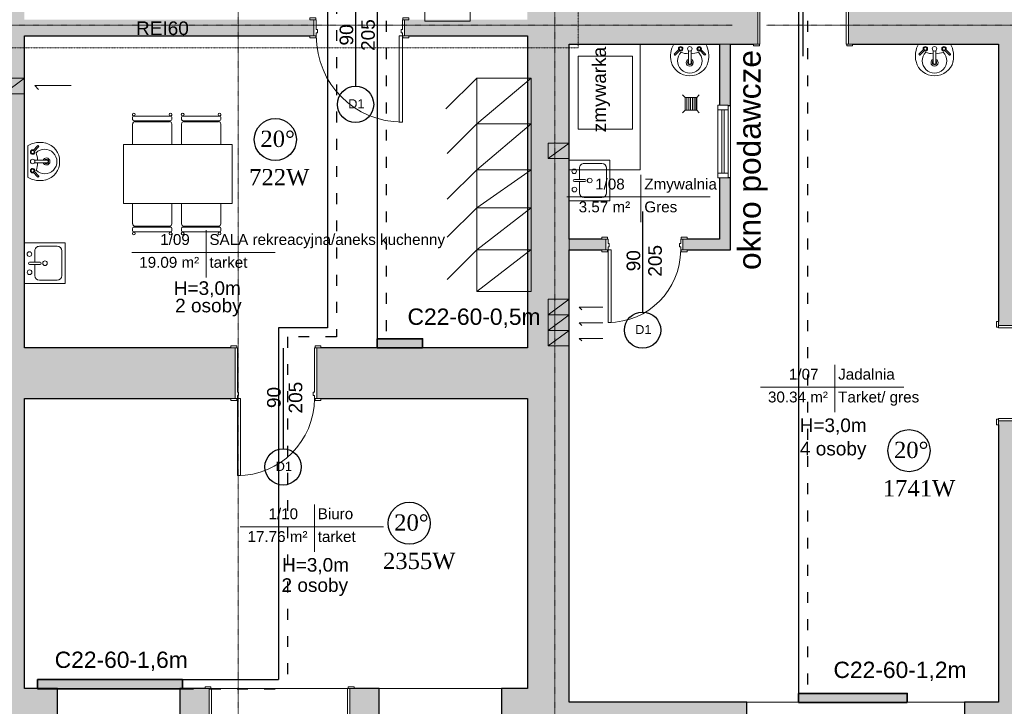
# Model space of a CAD drawing. Header units: inches. Extents: x -112469 to 885939, y -131046 to 286269.
# Tile 70 of 138: x 88894 to 99755, y -115350 to -107776. Entities that reach past the tile are written whole.
import ezdxf

# ---------------------------------------------------------------- set-up
doc = ezdxf.new("R2010")
doc.units = ezdxf.units.IN
doc.header["$MEASUREMENT"] = 0
for name, pattern in [('ACAD_ISO03W100', [30, 12, -18]), ('Aligning Line 1_8_', [0.635, 0.3175, -0.3175]), ('Linia siatki', [0.9925, 0.47, -0.2175, 0.0875, -0.2175])]:
    doc.linetypes.add(name, pattern=pattern)
for name, color, linetype, lineweight in [('_IS_CO grzejniki', 1, 'Continuous', 35), ('_IS_CO opis', 26, 'Continuous', 25), ('_IS_CO powrót', 5, 'ACAD_ISO03W100', 30), ('_IS_CO zasilenie', 1, 'Continuous', 30), ('A-AREA-IDEN', 251, 'Continuous', 9), ('A-DETL', 251, 'Continuous', 9), ('A-DETL-MEDM', 251, 'Continuous', 25), ('A-DETL-THIN', 251, 'Continuous', 9), ('A-DOOR', 251, 'Continuous', 9), ('A-DOOR-FRAM', 251, 'Continuous', 18), ('A-FLOR', 251, 'Continuous', 9), ('A-GLAZ', 251, 'Continuous', 9), ('A-WALL', 251, 'Continuous', 9), ('A-WALL-PATT', 254, 'Continuous', 25), ('G-ANNO-TEXT', 251, 'Continuous', 9), ('I-FURN', 251, 'Continuous', 9), ('I-WALL', 251, 'Continuous', 9), ('P-SANR-FIXT', 251, 'Continuous', 9), ('S-GRID', 251, 'Continuous', 9)]:
    doc.layers.add(name, color=color, linetype=linetype, lineweight=lineweight)
doc.styles.add('Arial', font='arial.ttf', dxfattribs={"height": 25})
doc.styles.add('Arial_1', font='arial.ttf', dxfattribs={"height": 12})
doc.styles.add('Arial_2', font='arial.ttf', dxfattribs={"height": 10})
doc.styles.add('Arial_3', font='arial.ttf', dxfattribs={"height": 15})
doc.styles.add('krzysiek', font='times.ttf')

# ---------------------------------------------------------------- blocks, each defined once
blk = doc.blocks.new('Etyk_pom_1_mala - Etyk_pom_1_mala-219433-4_Poziom piętra')
at = {"layer": 'A-AREA-IDEN'}
for p, q in [((-0.096, 0.144), (-0.096, -0.378)), ((-0.915, -0.101), (0.666, -0.101))]:
    blk.add_line(p, q, dxfattribs=at)
blk = doc.blocks.new('Zlew kuchenny - typu wyspowego - 450 x 450mm-548266-4_Poziom piętra')
at = {"layer": 'P-SANR-FIXT'}
for p, q in [((-20.9, 22.7), (-20.9, -22.3)), ((24.1, -22.3), (24.1, 22.7)), ((0.3, 11.3), (-12, 11.3)), ((0.3, 17), (0.3, 5.3)), ((2.8, 17), (2.8, 5.3)), ((15.2, 11.3), (2.8, 11.3)), ((-17.1, 6.2), (-17.1, -13.4)), ((20.3, -13.4), (20.3, 6.2)), ((-12, -18.5), (15.2, -18.5)), ((-20.9, -22.3), (24.1, -22.3))]:
    blk.add_line(p, q, dxfattribs=at)
for centre, radius, start, end in [((-12, 6.2), 5.08, 90, 180), ((-8.4, 17), 2.54, 360, 180), ((-8.4, 17), 2.54, 180, 360), ((1.6, 17), 1.27, 360, 180), ((11.7, 17.2), 2.54, 360, 180), ((11.7, 17.2), 2.54, 180, 0), ((15.2, 6.2), 5.08, 360, 90), ((1.6, 0), 2.54, 360, 180), ((1.6, 0), 2.54, 180, 0), ((1.6, 5.3), 1.27, 180, 0), ((-12, -13.4), 5.08, 180, 270), ((15.2, -13.4), 5.08, 270, 0)]:
    blk.add_arc(centre, radius, start, end, dxfattribs=at)
blk = doc.blocks.new('Drzwi-wewnętrzne-jednoskrzydłowe-dwupanelowe-drewniane - 1000 x 2100mm-625501-4_Poziom piętra')
at = {"layer": 'A-DOOR', "lineweight": 18}
for p, q in [((50, 127.6825), (46.5, 127.6825)), ((46.5, 127.6825), (46.5, 27.6825)), ((50, 27.6825), (50, 127.6825)), ((46.5, 27.6825), (50, 27.6825))]:
    blk.add_line(p, q, dxfattribs=at)
at = {"layer": 'A-DOOR'}
for p, q in [((-50.635, 29.6825), (-57.135, 29.6825)), ((-57.135, 29.6825), (-57.135, 27.6825)), ((-57.135, 27.6825), (-50.635, 27.6825)), ((-50.635, 27.6825), (-50.635, 29.6825)), ((57.135, 29.6825), (50.635, 29.6825)), ((50.635, 29.6825), (50.635, 27.6825)), ((50.635, 27.6825), (57.135, 27.6825)), ((57.135, 27.6825), (57.135, 29.6825)), ((-50.635, -28.3175), (-57.135, -28.3175)), ((-57.135, -28.3175), (-57.135, -30.3175)), ((-57.135, -30.3175), (-50.635, -30.3175)), ((-50.635, -30.3175), (-50.635, -28.3175)), ((57.135, -28.3175), (50.635, -28.3175)), ((50.635, -28.3175), (50.635, -30.3175)), ((50.635, -30.3175), (57.135, -30.3175)), ((57.135, -30.3175), (57.135, -28.3175))]:
    blk.add_line(p, q, dxfattribs=at)
blk.add_arc((50, 27.6825), 100, 90, 180, dxfattribs=at)
at = {"layer": 'A-DOOR-FRAM'}
for p, q in [((-50, 27.6825), (-52.5, 27.6825)), ((-52.5, 27.6825), (-52.5, -28.3175)), ((-50, 24.1825), (-50, 27.6825)), ((-48.73, 24.1825), (-50, 24.1825)), ((-48.73, 20.69), (-48.73, 24.1825)), ((50, 24.1825), (48.73, 24.1825)), ((48.73, 24.1825), (48.73, 20.69)), ((50, 27.6825), (50, 24.1825)), ((52.5, 27.6825), (50, 27.6825)), ((52.5, -28.3175), (52.5, 27.6825)), ((-50, -28.3175), (-50, 20.69)), ((-50, 20.69), (-48.73, 20.69)), ((48.73, 20.69), (50, 20.69)), ((50, 20.69), (50, -28.3175)), ((-52.5, -28.3175), (-50, -28.3175)), ((50, -28.3175), (52.5, -28.3175))]:
    blk.add_line(p, q, dxfattribs=at)
blk = doc.blocks.new('Lavabo mural - 05 - 440mm x 350mm-V6-4_Poziom piętra')
at = {"layer": 'P-SANR-FIXT'}
for p, q in [((-17.2, -11), (-11.7, -5.6)), ((-16.1, -12.1), (-10.7, -6.7)), ((-1.5, -21.5), (-1.5, -7.1)), ((1.5, -21.5), (1.5, -7.1)), ((16.4, -12.1), (11, -6.7)), ((17.5, -11), (12, -5.6))]:
    blk.add_line(p, q, dxfattribs=at)
for centre, radius, start, end in [((5.3, -13.1), 26.4, 150.3649, 193.6351), ((-5.3, -13.1), 26.4, 346.3649, 29.6351), ((0, -18.4), 13.5, 135.4629, 45.0556), ((-10.1, -5.1), 2.5, 0, 180), ((-10.1, -5.1), 2.5, 180, 207.0533), ((-10.1, -5.1), 1.7, 360, 180), ((-10.1, -5.1), 1.7, 180, 198.0596), ((-10.1, -5.1), 1.7, 198.0596, 360), ((-10.1, -5.1), 2.5, 242.9467, 0), ((-0.2, 16), 26.7, 249.1986, 267.1093), ((0, -5.1), 2.5, 0, 180), ((0, -5.1), 2.5, 180, 0), ((-0.2, 16), 26.7, 273.5606, 291.3199), ((10.4, -5.1), 2.5, 360, 180), ((10.4, -5.1), 2.5, 180, 297.0533), ((10.4, -5.1), 1.7, 0, 180), ((10.4, -5.1), 1.7, 180, 0), ((10.4, -5.1), 2.5, 332.9467, 360), ((-0.6, -14.5), 20.4, 193.6351, 271.6558), ((0, -20.4), 3.86, 112.8828, 180), ((0, -20.4), 3.86, 180, 360), ((0, -20.4), 2.35, 129.6826, 180), ((0, -20.4), 2.35, 180, 360), ((0.6, -14.5), 20.4, 268.3442, 346.3649), ((0, -20.4), 3.86, 360, 67.1178), ((0, -20.4), 2.35, 360, 50.3185)]:
    blk.add_arc(centre, radius, start, end, dxfattribs=at)
for centre, major_axis, ratio, start_param, end_param in [((-16.6, -11.6), (-0.545, 0.545), 0.274309, 0, 3.141593), ((0, -21.5), (-1.5, 0), 0.428525, 0, 3.141593), ((17, -11.6), (0.545, 0.545), 0.274309, 3.141593, 6.283185)]:
    blk.add_ellipse(centre, major_axis=major_axis, ratio=ratio, start_param=start_param, end_param=end_param, dxfattribs=at)
blk = doc.blocks.new('Aluminum_1 szybowe - 80x140-634720-4_Poziom piętra')
at = {"layer": 'A-GLAZ', "lineweight": 18}
for p, q in [((-132.1, 6.1), (-137.2, 6.1)), ((-137.2, 6.1), (-137.2, -5.3)), ((-132.1, -5.3), (-132.1, 6.1)), ((-62.2, 1.7), (-132.1, 1.7)), ((-132.1, 1.7), (-132.1, -0.9)), ((-57.2, 6.1), (-62.2, 6.1)), ((-62.2, 6.1), (-62.2, -5.3)), ((-62.2, -0.9), (-62.2, 1.7)), ((-57.2, -5.3), (-57.2, 6.1)), ((-137.2, -5.3), (-132.1, -5.3)), ((-132.1, -0.9), (-62.2, -0.9)), ((-62.2, -5.3), (-57.2, -5.3))]:
    blk.add_line(p, q, dxfattribs=at)
at = {"layer": 'A-GLAZ'}
for p, q in [((-132.1, 6.1), (-62.2, 6.1)), ((-62.2, -5.3), (-132.1, -5.3))]:
    blk.add_line(p, q, dxfattribs=at)
blk = doc.blocks.new('Drzwi-wewnętrzne-jednoskrzydłowe-dwupanelowe-drewniane - 800 x 2100mm-634719-4_Poziom piętra')
at = {"layer": 'A-DOOR', "lineweight": 18}
for p, q in [((40, 85.7), (36.5, 85.7)), ((36.5, 85.7), (36.5, 5.7)), ((40, 5.7), (40, 85.7)), ((36.5, 5.7), (40, 5.7))]:
    blk.add_line(p, q, dxfattribs=at)
at = {"layer": 'A-DOOR'}
for p, q in [((-40.6, 7.7), (-47.1, 7.7)), ((-47.1, 7.7), (-47.1, 5.7)), ((-47.1, 5.7), (-40.6, 5.7)), ((-40.6, 5.7), (-40.6, 7.7)), ((47.1, 7.7), (40.6, 7.7)), ((40.6, 7.7), (40.6, 5.7)), ((40.6, 5.7), (47.1, 5.7)), ((47.1, 5.7), (47.1, 7.7)), ((-40.6, -6.3), (-47.1, -6.3)), ((-47.1, -6.3), (-47.1, -8.3)), ((-47.1, -8.3), (-40.6, -8.3)), ((-40.6, -8.3), (-40.6, -6.3)), ((47.1, -6.3), (40.6, -6.3)), ((40.6, -6.3), (40.6, -8.3)), ((40.6, -8.3), (47.1, -8.3)), ((47.1, -8.3), (47.1, -6.3))]:
    blk.add_line(p, q, dxfattribs=at)
blk.add_arc((40, 5.7), 80, 90, 180, dxfattribs=at)
at = {"layer": 'A-DOOR-FRAM'}
for p, q in [((-40, 5.7), (-42.5, 5.7)), ((-42.5, 5.7), (-42.5, -6.3)), ((-40, 2.2), (-40, 5.7)), ((-38.7, 2.2), (-40, 2.2)), ((-38.7, -1.3), (-38.7, 2.2)), ((40, 2.2), (38.7, 2.2)), ((38.7, 2.2), (38.7, -1.3)), ((40, 5.7), (40, 2.2)), ((42.5, 5.7), (40, 5.7)), ((42.5, -6.3), (42.5, 5.7)), ((-42.5, -6.3), (-40, -6.3)), ((-40, -6.3), (-40, -1.3)), ((-40, -1.3), (-38.7, -1.3)), ((38.7, -1.3), (40, -1.3)), ((40, -1.3), (40, -6.3)), ((40, -6.3), (42.5, -6.3))]:
    blk.add_line(p, q, dxfattribs=at)
blk = doc.blocks.new('Drzwi-wewnętrzne-jednoskrzydłowe-dwupanelowe-drewniane - 900 x 2100mm-623786-4_Poziom piętra')
at = {"layer": 'A-DOOR', "lineweight": 18}
for p, q in [((42.5, 112.6825), (39, 112.6825)), ((39, 112.6825), (39, 27.6825)), ((42.5, 27.6825), (42.5, 112.6825)), ((39, 27.6825), (42.5, 27.6825))]:
    blk.add_line(p, q, dxfattribs=at)
at = {"layer": 'A-DOOR'}
for p, q in [((-43.135, 29.6825), (-49.635, 29.6825)), ((-49.635, 29.6825), (-49.635, 27.6825)), ((-49.635, 27.6825), (-43.135, 27.6825)), ((-43.135, 27.6825), (-43.135, 29.6825)), ((49.635, 29.6825), (43.135, 29.6825)), ((43.135, 29.6825), (43.135, 27.6825)), ((43.135, 27.6825), (49.635, 27.6825)), ((49.635, 27.6825), (49.635, 29.6825)), ((-43.135, -28.3175), (-49.635, -28.3175)), ((-49.635, -28.3175), (-49.635, -30.3175)), ((-49.635, -30.3175), (-43.135, -30.3175)), ((-43.135, -30.3175), (-43.135, -28.3175)), ((49.635, -28.3175), (43.135, -28.3175)), ((43.135, -28.3175), (43.135, -30.3175)), ((43.135, -30.3175), (49.635, -30.3175)), ((49.635, -30.3175), (49.635, -28.3175))]:
    blk.add_line(p, q, dxfattribs=at)
blk.add_arc((42.5, 27.6825), 85, 90, 180, dxfattribs=at)
at = {"layer": 'A-DOOR-FRAM'}
for p, q in [((-42.5, 27.6825), (-45, 27.6825)), ((-45, 27.6825), (-45, -28.3175)), ((-42.5, 24.1825), (-42.5, 27.6825)), ((-41.23, 24.1825), (-42.5, 24.1825)), ((-41.23, 20.69), (-41.23, 24.1825)), ((42.5, 24.1825), (41.23, 24.1825)), ((41.23, 24.1825), (41.23, 20.69)), ((42.5, 27.6825), (42.5, 24.1825)), ((45, 27.6825), (42.5, 27.6825)), ((45, -28.3175), (45, 27.6825)), ((-42.5, -28.3175), (-42.5, 20.69)), ((-42.5, 20.69), (-41.23, 20.69)), ((41.23, 20.69), (42.5, 20.69)), ((42.5, 20.69), (42.5, -28.3175)), ((-45, -28.3175), (-42.5, -28.3175)), ((42.5, -28.3175), (45, -28.3175))]:
    blk.add_line(p, q, dxfattribs=at)
blk = doc.blocks.new('Drzwi-zewnętrzne-dwuskrzydłowe-przeszklone-okleina drewniana - 1500 x 2400mm-541410-4_Poziom piętra')
at = {"layer": 'A-DOOR', "lineweight": 18}
for p, q in [((-75, 33.6825), (-75, 108.6825)), ((-75, 108.6825), (-71.5, 108.6825)), ((-71.5, 108.6825), (-71.5, 33.6825)), ((75, 108.6825), (71.5, 108.6825)), ((71.5, 108.6825), (71.5, 33.6825)), ((75, 33.6825), (75, 108.6825)), ((-71.5, 33.6825), (-75, 33.6825)), ((71.5, 33.6825), (75, 33.6825))]:
    blk.add_line(p, q, dxfattribs=at)
at = {"layer": 'A-DOOR'}
for p, q in [((-75.635, 35.6825), (-82.135, 35.6825)), ((-82.135, 35.6825), (-82.135, 33.6825)), ((-82.135, 33.6825), (-75.635, 33.6825)), ((-75.635, 33.6825), (-75.635, 35.6825)), ((82.135, 35.6825), (75.635, 35.6825)), ((75.635, 35.6825), (75.635, 33.6825)), ((75.635, 33.6825), (82.135, 33.6825)), ((82.135, 33.6825), (82.135, 35.6825)), ((-75.635, -34.3175), (-82.135, -34.3175)), ((-82.135, -34.3175), (-82.135, -36.3175)), ((-82.135, -36.3175), (-75.635, -36.3175)), ((-75.635, -36.3175), (-75.635, -34.3175)), ((82.135, -34.3175), (75.635, -34.3175)), ((75.635, -34.3175), (75.635, -36.3175)), ((75.635, -36.3175), (82.135, -36.3175)), ((82.135, -36.3175), (82.135, -34.3175))]:
    blk.add_line(p, q, dxfattribs=at)
for centre, start, end in [((-75, 33.6825), 0, 90), ((75, 33.6825), 90, 180)]:
    blk.add_arc(centre, 75, start, end, dxfattribs=at)
at = {"layer": 'A-DOOR-FRAM'}
for p, q in [((-75, 33.6825), (-77.5, 33.6825)), ((-77.5, 33.6825), (-77.5, -34.3175)), ((-75, 30.1825), (-75, 33.6825)), ((75, 33.6825), (75, 30.1825)), ((77.5, 33.6825), (75, 33.6825)), ((77.5, -34.3175), (77.5, 33.6825)), ((-73.73, 30.1825), (-75, 30.1825)), ((-75, -34.3175), (-75, 26.69)), ((-75, 26.69), (-73.73, 26.69)), ((-73.73, 26.69), (-73.73, 30.1825)), ((75, 30.1825), (73.73, 30.1825)), ((73.73, 30.1825), (73.73, 26.69)), ((73.73, 26.69), (75, 26.69)), ((75, 26.69), (75, -34.3175)), ((-77.5, -34.3175), (-75, -34.3175)), ((75, -34.3175), (77.5, -34.3175))]:
    blk.add_line(p, q, dxfattribs=at)
blk = doc.blocks.new('Lavabo mural - 05 - 440mm x 350mm-346807-4_Poziom piętra')
at = {"layer": 'P-SANR-FIXT'}
for p, q in [((17.7, 0), (-17.7, 0)), ((-17.2, -11), (-11.7, -5.6)), ((-16.1, -12.1), (-10.7, -6.7)), ((-1.5, -21.5), (-1.5, -7.1)), ((1.5, -21.5), (1.5, -7.1)), ((16.4, -12.1), (11, -6.7)), ((17.5, -11), (12, -5.6))]:
    blk.add_line(p, q, dxfattribs=at)
for centre, radius, start, end in [((5.3, -13.1), 26.4, 150.3649, 193.6351), ((-5.3, -13.1), 26.4, 346.3649, 29.6351), ((0, -18.4), 13.5, 135.4629, 45.0556), ((-10.1, -5.1), 2.5, 0, 180), ((-10.1, -5.1), 2.5, 180, 207.0533), ((-10.1, -5.1), 1.7, 360, 180), ((-10.1, -5.1), 1.7, 180, 198.0596), ((-10.1, -5.1), 1.7, 198.0596, 360), ((-10.1, -5.1), 2.5, 242.9467, 0), ((-0.2, 16), 26.7, 249.1986, 267.1093), ((0, -5.1), 2.5, 0, 180), ((0, -5.1), 2.5, 180, 0), ((-0.2, 16), 26.7, 273.5606, 291.3199), ((10.4, -5.1), 2.5, 360, 180), ((10.4, -5.1), 2.5, 180, 297.0533), ((10.4, -5.1), 1.7, 0, 180), ((10.4, -5.1), 1.7, 180, 0), ((10.4, -5.1), 2.5, 332.9467, 360), ((-0.6, -14.5), 20.4, 193.6351, 271.6558), ((0, -20.4), 3.86, 112.8828, 180), ((0, -20.4), 3.86, 180, 360), ((0, -20.4), 2.35, 129.6826, 180), ((0, -20.4), 2.35, 180, 360), ((0.6, -14.5), 20.4, 268.3442, 346.3649), ((0, -20.4), 3.86, 360, 67.1178), ((0, -20.4), 2.35, 360, 50.3185)]:
    blk.add_arc(centre, radius, start, end, dxfattribs=at)
for centre, major_axis, ratio, start_param, end_param in [((-16.6, -11.6), (-0.545, 0.545), 0.274309, 0, 3.141593), ((0, -21.5), (-1.5, 0), 0.428525, 0, 3.141593), ((17, -11.6), (0.545, 0.545), 0.274309, 3.141593, 6.283185)]:
    blk.add_ellipse(centre, major_axis=major_axis, ratio=ratio, start_param=start_param, end_param=end_param, dxfattribs=at)
blk = doc.blocks.new('Krzesło Breuera - Krzesło Breuera-494360-4_Poziom piętra')
at = {"layer": 'I-FURN'}
for p, q in [((-21.6, 17.6), (-21.6, 20.1)), ((-21.6, -10), (-21.6, 12.7)), ((-20.3, 21.3), (20.3, 21.3)), ((20.3, 16.3), (-20.3, 16.3)), ((-19.1, 15.2), (19, 15.2)), ((21.6, 20.1), (21.6, 17.6)), ((21.6, 12.7), (21.6, -10))]:
    blk.add_line(p, q, dxfattribs=at)
for centre, radius, start, end in [((-20.3, 23.1), 1.51, 0, 180), ((-20.3, 23.1), 1.51, 180, 0), ((20.4, 23.1), 1.51, 0, 180), ((20.4, 23.1), 1.51, 180, 0), ((-20.3, 20.1), 1.27, 90, 180), ((-20.3, 17.6), 1.27, 180, 270), ((-19.1, 12.7), 2.54, 90, 180), ((19, 12.7), 2.54, 0, 90), ((20.3, 20.1), 1.27, 0, 90), ((20.3, 17.6), 1.27, 270, 0)]:
    blk.add_arc(centre, radius, start, end, dxfattribs=at)
blk = doc.blocks.new('Krzesło Breuera - Krzesło Breuera-494065-4_Poziom piętra')
at = {"layer": 'I-FURN'}
for p, q in [((-21.6, 10), (-21.6, -12.7)), ((21.6, -12.7), (21.6, 10)), ((-21.6, -17.6), (-21.6, -20.1)), ((20.3, -16.3), (-20.3, -16.3)), ((-20.3, -21.3), (20.3, -21.3)), ((-19.1, -15.2), (19, -15.2)), ((21.6, -20.1), (21.6, -17.6))]:
    blk.add_line(p, q, dxfattribs=at)
for centre, radius, start, end in [((-20.3, -23.1), 1.51, 360, 180), ((-19.1, -12.7), 2.54, 180, 270), ((-20.3, -17.6), 1.27, 90, 180), ((-20.3, -20.1), 1.27, 180, 270), ((20.4, -23.1), 1.51, 360, 180), ((19, -12.7), 2.54, 270, 360), ((20.3, -17.6), 1.27, 360, 90), ((20.3, -20.1), 1.27, 270, 360), ((-20.3, -23.1), 1.51, 180, 360), ((20.4, -23.1), 1.51, 180, 360)]:
    blk.add_arc(centre, radius, start, end, dxfattribs=at)
blk = doc.blocks.new('Stół - prostokątny - 1830 x 0762mm-493090-4_Poziom piętra')
at = {"layer": 'I-FURN'}
for p, q in [((60, 32.5), (-60, 32.5)), ((-60, 32.5), (-60, -32.5)), ((60, -32.5), (60, 32.5)), ((-60, -32.5), (60, -32.5))]:
    blk.add_line(p, q, dxfattribs=at)
blk = doc.blocks.new('wewnetrzne dwupanelowe - 900 x 2100mm-591853-4_Poziom piętra')
at = {"layer": 'A-DOOR', "lineweight": 18}
for p, q in [((47.5, 117.6825), (44, 117.6825)), ((44, 117.6825), (44, 22.6825)), ((47.5, 22.6825), (47.5, 117.6825)), ((44, 22.6825), (47.5, 22.6825))]:
    blk.add_line(p, q, dxfattribs=at)
at = {"layer": 'A-DOOR'}
for p, q in [((-48.135, 24.6825), (-54.635, 24.6825)), ((-54.635, 24.6825), (-54.635, 22.6825)), ((-54.635, 22.6825), (-48.135, 22.6825)), ((-48.135, 22.6825), (-48.135, 24.6825)), ((54.635, 24.6825), (48.135, 24.6825)), ((48.135, 24.6825), (48.135, 22.6825)), ((48.135, 22.6825), (54.635, 22.6825)), ((54.635, 22.6825), (54.635, 24.6825)), ((-48.135, -23.3175), (-54.635, -23.3175)), ((-54.635, -23.3175), (-54.635, -25.3175)), ((-54.635, -25.3175), (-48.135, -25.3175)), ((-48.135, -25.3175), (-48.135, -23.3175)), ((54.635, -23.3175), (48.135, -23.3175)), ((48.135, -23.3175), (48.135, -25.3175)), ((48.135, -25.3175), (54.635, -25.3175)), ((54.635, -25.3175), (54.635, -23.3175))]:
    blk.add_line(p, q, dxfattribs=at)
blk.add_arc((47.5, 22.6825), 95, 90, 180, dxfattribs=at)
at = {"layer": 'A-DOOR-FRAM'}
for p, q in [((-47.5, 22.6825), (-50, 22.6825)), ((-50, 22.6825), (-50, -23.3175)), ((-47.5, 19.1825), (-47.5, 22.6825)), ((47.5, 22.6825), (47.5, 19.1825)), ((50, 22.6825), (47.5, 22.6825)), ((50, -23.3175), (50, 22.6825)), ((-46.23, 19.1825), (-47.5, 19.1825)), ((-47.5, -23.3175), (-47.5, 15.69)), ((-47.5, 15.69), (-46.23, 15.69)), ((-46.23, 15.69), (-46.23, 19.1825)), ((47.5, 19.1825), (46.23, 19.1825)), ((46.23, 19.1825), (46.23, 15.69)), ((46.23, 15.69), (47.5, 15.69)), ((47.5, 15.69), (47.5, -23.3175)), ((-50, -23.3175), (-47.5, -23.3175)), ((47.5, -23.3175), (50, -23.3175))]:
    blk.add_line(p, q, dxfattribs=at)
blk = doc.blocks.new('wewnetrzne dwupanelowe - 900 x 2100mm-658878-4_Poziom piętra')
at = {"layer": 'A-DOOR'}
for p, q in [((-54.635, 11.3175), (-48.135, 11.3175)), ((-54.635, 9.3175), (-54.635, 11.3175)), ((-48.135, 11.3175), (-48.135, 9.3175)), ((48.135, 11.3175), (54.635, 11.3175)), ((48.135, 9.3175), (48.135, 11.3175)), ((54.635, 11.3175), (54.635, 9.3175)), ((-48.135, 9.3175), (-54.635, 9.3175)), ((54.635, 9.3175), (48.135, 9.3175)), ((-54.635, -8.6825), (-48.135, -8.6825)), ((-54.635, -10.6825), (-54.635, -8.6825)), ((-48.135, -10.6825), (-54.635, -10.6825)), ((-48.135, -8.6825), (-48.135, -10.6825)), ((48.135, -8.6825), (54.635, -8.6825)), ((48.135, -10.6825), (48.135, -8.6825)), ((54.635, -10.6825), (48.135, -10.6825)), ((54.635, -8.6825), (54.635, -10.6825))]:
    blk.add_line(p, q, dxfattribs=at)
at = {"layer": 'A-DOOR', "lineweight": 18}
for p, q in [((44, -8.6825), (47.5, -8.6825)), ((44, -103.6825), (44, -8.6825)), ((47.5, -8.6825), (47.5, -103.6825)), ((47.5, -103.6825), (44, -103.6825))]:
    blk.add_line(p, q, dxfattribs=at)
at = {"layer": 'A-DOOR'}
blk.add_arc((47.5, -8.6825), 95, 180, 270, dxfattribs=at)
at = {"layer": 'A-DOOR-FRAM'}
for p, q in [((-50, 9.3175), (-47.5, 9.3175)), ((-50, -8.6825), (-50, 9.3175)), ((-47.5, 9.3175), (-47.5, -1.69)), ((47.5, 9.3175), (50, 9.3175)), ((47.5, -1.69), (47.5, 9.3175)), ((50, 9.3175), (50, -8.6825)), ((-47.5, -8.6825), (-50, -8.6825)), ((-47.5, -1.69), (-46.23, -1.69)), ((-47.5, -5.1825), (-47.5, -8.6825)), ((-46.23, -5.1825), (-47.5, -5.1825)), ((-46.23, -1.69), (-46.23, -5.1825)), ((46.23, -1.69), (47.5, -1.69)), ((46.23, -5.1825), (46.23, -1.69)), ((47.5, -5.1825), (46.23, -5.1825)), ((47.5, -8.6825), (47.5, -5.1825)), ((50, -8.6825), (47.5, -8.6825))]:
    blk.add_line(p, q, dxfattribs=at)
blk = doc.blocks.new('PIĘTRO')
at = {"layer": 'A-WALL-PATT', "lineweight": 9}
h = blk.add_hatch(color=251, dxfattribs=at)
h.paths.add_polyline_path([(13042.2, -15831.43), (13042.2, -7291.43), (12582.2, -7291.43), (12582.2, -15831.43), (12692.14, -15831.43)])
h.paths.add_polyline_path([(12692.44, -5841.43), (13042.2, -5841.43), (13042.2, 198.57), (12582.2, 198.57), (12582.2, -1965.08), (12588.55, -1965.08), (12588.55, -1985.08), (12582.2, -1985.08), (12582.2, -2105.08), (12588.55, -2105.08), (12588.55, -2125.08), (12582.2, -2125.08), (12582.2, -5841.43), (12641.41, -5841.43)])
h = blk.add_hatch(color=251, dxfattribs=at)
h.paths.add_polyline_path([(18592.2, -15201.43), (19052.2, -15201.43), (19052.2, -7421.43), (18592.2, -7421.43), (18592.2, -15051.43)])
h.paths.add_polyline_path([(18892.2, -5971.43), (19052.2, -5971.43), (19052.2, 198.57), (18592.2, 198.57), (18592.2, -5971.43)])
h = blk.add_hatch(color=251, dxfattribs=at)
h.paths.add_polyline_path([(17964.73, -7851.43), (18592.2, -7851.43), (18592.2, -7671.43), (17237.2, -7671.43), (17237.2, -7851.43), (17283.55, -7851.43)])
h.paths.add_polyline_path([(16237.2, -7851.43), (16237.2, -7671.43), (13042.2, -7671.43), (13042.2, -7851.43), (16190.85, -7851.43)])
h = blk.add_hatch(color=251, dxfattribs=at)
h.paths.add_polyline_path([(20832.2, -10211.4), (20832.2, -9416.41), (20712.2, -9416.41), (20712.2, -10211.4)])
h.paths.add_polyline_path([(20806.8, -8616.41), (20832.2, -8616.41), (20832.2, -7941.43), (20712.2, -7941.43), (20712.2, -8616.41)])
h = blk.add_hatch(color=251, dxfattribs=at)
h.paths.add_polyline_path([(24277.28, -15201.43), (24347.2, -15201.43), (24347.2, -12096.43), (23787.2, -12096.43), (23787.2, -15201.43), (24072.2, -15201.43)])
h.paths.add_polyline_path([(23787.2, -11046.43), (24347.2, -11046.43), (24347.2, -7941.43), (23787.2, -7941.43), (23787.2, -11000.08)])
h = blk.add_hatch(color=251, dxfattribs=at)
h.paths.add_polyline_path([(19457.2, -10211.4), (19457.2, -10091.4), (19052.2, -10091.4), (19052.2, -10211.4), (19410.85, -10211.4)])
h.paths.add_polyline_path([(20712.2, -10211.4), (20712.2, -10091.4), (20307.2, -10091.4), (20307.2, -10211.4), (20353.55, -10211.4)])
h = blk.add_hatch(color=251, dxfattribs=at)
h.paths.add_polyline_path([(16313.55, -11851.43), (18592.2, -11851.43), (18592.2, -11291.43), (16267.2, -11291.43), (16267.2, -11851.43)])
h.paths.add_polyline_path([(13097.72, -11851.43), (15367.2, -11851.43), (15367.2, -11291.43), (13042.2, -11291.43), (13042.2, -11851.43)])
h = blk.add_hatch(color=251, dxfattribs=at)
h.paths.add_polyline_path([(18592.2, -15731.43), (18592.2, -15051.43), (18307.2, -15051.43), (18307.2, -15731.43)])
h.paths.add_polyline_path([(16632.2, -15731.43), (16957.2, -15731.43), (16957.2, -15051.43), (16632.2, -15051.43), (16632.2, -15706.03)])
h.paths.add_polyline_path([(13395.91, -15731.43), (13407.2, -15731.43), (13407.2, -15051.43), (13042.2, -15051.43), (13042.2, -15731.43), (13097.72, -15731.43)])
h.paths.add_polyline_path([(15035.85, -15731.43), (15082.2, -15731.43), (15082.2, -15051.43), (14757.2, -15051.43), (14757.2, -15731.43)])
h = blk.add_hatch(color=251, dxfattribs=at)
h.paths.add_polyline_path([(23412.2, -15831.43), (24072.2, -15831.43), (24072.2, -15201.43), (23412.2, -15201.43), (23412.2, -15681.43)])
h.paths.add_polyline_path([(18775.9, -15831.43), (21012.2, -15831.43), (21012.2, -15201.43), (18592.2, -15201.43), (18592.2, -15831.43)])
at = {"layer": 'A-DETL', "color": 251, "linetype": 'Aligning Line 1_8_', "lineweight": 18}
for p, q in [((19151.51, -7981.84), (19151.51, 258.16)), ((12514.35, -7981.84), (19151.51, -7981.84))]:
    blk.add_line(p, q, dxfattribs=at)
at = {"layer": 'A-DETL', "color": 251, "lineweight": 18}
for p, q in [((13042.2, -8316.4), (12812.2, -8488.49)), ((13042.2, -8316.4), (12812.2, -8316.4)), ((13042.2, -8488.49), (13042.2, -8316.4)), ((13157.26, -8397.97), (13199.69, -8440.4)), ((13157.26, -8397.97), (13557.26, -8397.97)), ((13042.2, -8488.49), (12812.2, -8488.49)), ((12812.2, -8488.49), (13042.2, -8488.49)), ((19052.2, -9032.4), (18822.2, -9204.49)), ((18822.2, -9032.4), (18822.2, -9204.49)), ((19052.2, -9032.4), (18822.2, -9032.4)), ((19052.2, -9204.49), (19052.2, -9032.4)), ((19052.2, -9204.49), (18822.2, -9204.49)), ((18822.2, -9204.49), (19052.2, -9204.49)), ((19052.2, -10755.02), (18822.2, -10927.11)), ((18822.2, -10755.02), (18822.2, -10927.11)), ((19052.2, -10755.02), (18822.2, -10755.02)), ((19052.2, -10927.11), (19052.2, -10755.02)), ((19164.21, -10843.3), (19192.5, -10871.58)), ((19424.21, -10843.3), (19164.21, -10843.3)), ((19164.21, -10843.3), (19424.21, -10843.3)), ((19052.2, -10927.11), (18822.2, -11099.2)), ((18822.2, -10927.11), (18822.2, -11099.2)), ((19052.2, -10927.11), (18822.2, -10927.11)), ((19052.2, -10927.11), (18822.2, -10927.11)), ((18822.2, -10927.11), (19052.2, -10927.11)), ((19052.2, -11099.2), (19052.2, -10927.11)), ((19164.21, -11015.39), (19192.5, -11043.67)), ((19424.21, -11015.39), (19164.21, -11015.39)), ((19164.21, -11015.39), (19424.21, -11015.39)), ((19164.21, -11015.39), (19192.5, -11043.67)), ((19424.21, -11015.39), (19164.21, -11015.39)), ((19164.21, -11015.39), (19424.21, -11015.39)), ((19052.2, -11099.2), (18822.2, -11271.29)), ((18822.2, -11099.2), (18822.2, -11271.29)), ((19052.2, -11099.2), (18822.2, -11099.2)), ((19052.2, -11099.2), (18822.2, -11099.2)), ((18822.2, -11099.2), (19052.2, -11099.2)), ((19052.2, -11271.29), (19052.2, -11099.2)), ((19052.2, -11271.29), (18822.2, -11271.29)), ((18822.2, -11271.29), (19052.2, -11271.29)), ((19164.21, -11187.48), (19192.5, -11215.76)), ((19424.21, -11187.48), (19164.21, -11187.48)), ((19164.21, -11187.48), (19424.21, -11187.48))]:
    blk.add_line(p, q, dxfattribs=at)
at = {"layer": 'A-DETL-MEDM', "color": 251}
for p, q in [((21632.2, -8075.79), (21632.2, -6965.79)), ((16695.78, -7295.68), (16695.78, -8405.68)), ((19861.87, -9786.4), (19861.87, -10896.4)), ((15895.78, -11295.68), (15895.78, -12405.68))]:
    blk.add_line(p, q, dxfattribs=at)
for centre in [(16695.78, -8605.68), (19861.87, -11096.4), (15895.78, -12605.68)]:
    blk.add_circle(centre, 200, dxfattribs=at)
at = {"layer": 'A-DETL-THIN', "color": 251}
for p, q in [((17459.59, -7686.43), (17459.59, -7386.43)), ((17959.59, -7386.43), (17959.59, -7686.43)), ((17959.59, -7686.43), (17459.59, -7686.43)), ((19837.17, -7941.43), (19837.17, -9326.4)), ((19151.51, -8878.89), (19151.51, -8075.79)), ((19151.51, -8075.79), (19751.56, -8075.79)), ((19751.56, -8075.79), (19751.56, -8878.89)), ((18032.2, -8316.4), (17692.79, -8655.81)), ((18632.2, -8316.4), (18032.2, -8821.4)), ((18032.2, -8821.4), (18032.2, -8316.4)), ((18032.2, -8316.4), (18632.2, -8316.4)), ((18632.2, -8821.4), (18632.2, -8316.4)), ((20330.92, -8528.61), (20302.63, -8500.33)), ((20330.92, -8669.21), (20330.92, -8528.61)), ((20330.92, -8528.61), (20459.13, -8528.61)), ((20350.92, -8528.61), (20350.92, -8669.21)), ((20370.92, -8528.61), (20370.92, -8669.21)), ((20390.92, -8528.61), (20390.92, -8669.21)), ((20410.92, -8528.61), (20410.92, -8669.21)), ((20430.92, -8528.61), (20430.92, -8669.21)), ((20450.92, -8528.61), (20450.92, -8669.21)), ((20459.13, -8528.61), (20487.42, -8500.33)), ((20459.13, -8528.61), (20459.13, -8669.21)), ((20330.92, -8669.21), (20302.63, -8697.5)), ((20459.13, -8669.21), (20330.92, -8669.21)), ((20459.13, -8669.21), (20487.42, -8697.5)), ((18032.2, -8821.4), (17706.93, -9146.67)), ((18632.2, -8821.4), (18032.2, -8821.4)), ((18032.2, -9326.4), (18632.2, -8821.4)), ((18032.2, -8821.4), (18032.2, -10671.4)), ((18632.2, -8821.4), (18032.2, -8821.4)), ((18632.2, -10671.4), (18632.2, -8821.4)), ((19751.56, -8878.89), (19151.51, -8878.89)), ((18032.2, -9326.4), (17706.93, -9651.67)), ((18032.2, -9746.4), (18632.2, -9326.4)), ((18032.2, -9326.4), (18632.2, -9326.4)), ((19837.17, -9326.4), (19052.2, -9326.4)), ((18032.2, -9746.4), (17706.93, -10071.67)), ((18032.2, -10211.4), (18632.2, -9746.4)), ((18032.2, -9746.4), (18632.2, -9746.4)), ((18032.2, -10671.4), (18628.96, -10208.91)), ((18032.2, -10211.4), (17706.93, -10536.67)), ((18032.2, -10211.4), (18632.2, -10211.4)), ((18032.2, -10671.4), (18632.2, -10671.4))]:
    blk.add_line(p, q, dxfattribs=at)
at = {"layer": 'A-FLOR', "color": 251}
blk.add_line((15107.2, -15051.43), (16607.2, -15051.43), dxfattribs=at)
at = {"layer": 'A-WALL', "color": 251, "lineweight": 25}
for p, q in [((13042.2, -11291.43), (13042.2, -7851.43)), ((13042.2, -7851.43), (16190.85, -7851.43)), ((17283.55, -7851.43), (18592.2, -7851.43)), ((18592.2, -7851.43), (18592.2, -11291.43)), ((19052.2, -7941.43), (20712.2, -7941.43)), ((19052.2, -10091.4), (19052.2, -7941.43)), ((20712.2, -7941.43), (20712.2, -8616.41)), ((20832.2, -8616.41), (20832.2, -7941.43)), ((22178.55, -7941.43), (23787.2, -7941.43)), ((20806.8, -8616.41), (20832.2, -8616.41)), ((20712.2, -9416.41), (20712.2, -10091.4)), ((20832.2, -9416.41), (20806.8, -9416.41)), ((20832.2, -10211.4), (20832.2, -9416.41)), ((19410.85, -10091.4), (19052.2, -10091.4)), ((20712.2, -10091.4), (20353.55, -10091.4)), ((19052.2, -10211.4), (19410.85, -10211.4)), ((19052.2, -15201.43), (19052.2, -10211.4)), ((20353.55, -10211.4), (20832.2, -10211.4)), ((13042.2, -15051.43), (13042.2, -11851.43)), ((18592.2, -11851.43), (18592.2, -15051.43)), ((13407.2, -15051.43), (13042.2, -15051.43)), ((13407.2, -15591.73), (13407.2, -15051.43)), ((14757.2, -15051.43), (14757.2, -15591.73)), ((15035.85, -15051.43), (14757.2, -15051.43)), ((16957.2, -15051.43), (16678.55, -15051.43)), ((16957.2, -15591.73), (16957.2, -15051.43)), ((18307.2, -15051.43), (18307.2, -15591.73)), ((18592.2, -15051.43), (18307.2, -15051.43)), ((21012.2, -15201.43), (19052.2, -15201.43)), ((21012.2, -15567.13), (21012.2, -15201.43)), ((23412.2, -15201.43), (23412.2, -15567.13)), ((23787.2, -15201.43), (23412.2, -15201.43))]:
    blk.add_line(p, q, dxfattribs=at)
at = {"layer": 'A-WALL', "color": 251}
for p, q in [((20832.2, -7941.43), (20712.2, -7941.43)), ((20832.2, -8616.41), (20832.2, -9416.41)), ((19052.2, -10091.4), (19052.2, -10211.4)), ((13407.2, -15051.43), (14757.2, -15051.43)), ((16957.2, -15051.43), (18307.2, -15051.43)), ((21012.2, -15201.43), (23412.2, -15201.43))]:
    blk.add_line(p, q, dxfattribs=at)
at = {"layer": 'I-WALL', "color": 251, "lineweight": 25}
for p, q in [((23787.2, -7941.43), (23787.2, -11000.08)), ((15320.85, -11291.43), (13042.2, -11291.43)), ((18592.2, -11291.43), (16313.55, -11291.43)), ((13042.2, -11851.43), (15320.85, -11851.43)), ((16313.55, -11851.43), (18592.2, -11851.43)), ((23787.2, -12142.78), (23787.2, -15201.43))]:
    blk.add_line(p, q, dxfattribs=at)
at = {"layer": 'S-GRID', "color": 251, "linetype": 'Linia siatki'}
for p, q in [((15402.2, 3814.58), (15402.2, -22310.93)), ((18892.2, 3814.58), (18892.2, -22310.93)), ((-1420.75, -7731.43), (33508.1, -7731.43))]:
    blk.add_line(p, q, dxfattribs=at)
at = {"layer": 'A-AREA-IDEN', "color": 251, "xscale": 999.9999999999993, "yscale": 999.9999999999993, "zscale": 999.9999999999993}
for p in [(19940.31, -9526.61), (15142.77, -10138.4), (22078.44, -11624.13), (16337.44, -13163.83)]:
    blk.add_blockref('Etyk_pom_1_mala - Etyk_pom_1_mala-219433-4_Poziom piętra', p, dxfattribs=at)
at = {"layer": 'A-DOOR', "color": 251, "xscale": 10, "yscale": 10, "zscale": 10}
blk.add_blockref('wewnetrzne dwupanelowe - 900 x 2100mm-658878-4_Poziom piętra', (16737.2, -7764.6), dxfattribs=at)
for name, p, rotation in [('Drzwi-wewnętrzne-jednoskrzydłowe-dwupanelowe-drewniane - 800 x 2100mm-634719-4_Poziom piętra', (19882.2, -10154.57), 180), ('Drzwi-wewnętrzne-jednoskrzydłowe-dwupanelowe-drewniane - 1000 x 2100mm-625501-4_Poziom piętra', (24070.38, -11571.43), 270), ('Drzwi-wewnętrzne-jednoskrzydłowe-dwupanelowe-drewniane - 900 x 2100mm-623786-4_Poziom piętra', (15817.2, -11574.6), 180), ('Drzwi-zewnętrzne-dwuskrzydłowe-przeszklone-okleina drewniana - 1500 x 2400mm-541410-4_Poziom piętra', (15857.2, -15394.6), 180)]:
    blk.add_blockref(name, p, dxfattribs=dict(at, rotation=rotation))
at = {"layer": 'A-GLAZ', "color": 251, "xscale": 10, "yscale": 10, "zscale": 10, "rotation": 270}
blk.add_blockref('Aluminum_1 szybowe - 80x140-634720-4_Poziom piętra', (20745.64, -9988.01), dxfattribs=at)
at = {"layer": 'I-FURN', "color": 251, "xscale": 10, "yscale": 10, "zscale": 10, "rotation": 180}
for name, p in [('Krzesło Breuera - Krzesło Breuera-494065-4_Poziom piętra', (14452.41, -8948.69)), ('Krzesło Breuera - Krzesło Breuera-494065-4_Poziom piętra', (14992.41, -8948.69)), ('Stół - prostokątny - 1830 x 0762mm-493090-4_Poziom piętra', (14734.27, -9373.32)), ('Krzesło Breuera - Krzesło Breuera-494360-4_Poziom piętra', (14452.41, -9797.95)), ('Krzesło Breuera - Krzesło Breuera-494360-4_Poziom piętra', (14992.41, -9797.95))]:
    blk.add_blockref(name, p, dxfattribs=at)
at = {"layer": 'P-SANR-FIXT', "color": 251, "xscale": 10, "yscale": 10, "zscale": 10}
for p in [(20382.45, -7941.43), (23082.45, -7941.43)]:
    blk.add_blockref('Lavabo mural - 05 - 440mm x 350mm-V6-4_Poziom piętra', p, dxfattribs=at)
for name, p, rotation in [('Lavabo mural - 05 - 440mm x 350mm-346807-4_Poziom piętra', (13082.2, -9235.96), 90.00000000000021), ('Zlew kuchenny - typu wyspowego - 450 x 450mm-548266-4_Poziom piętra', (19279.55, -9461.48), 89.99999999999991), ('Zlew kuchenny - typu wyspowego - 450 x 450mm-548266-4_Poziom piętra', (13269.55, -10374.21), 89.99999999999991)]:
    blk.add_blockref(name, p, dxfattribs=dict(at, rotation=rotation))
at = {"layer": 'A-AREA-IDEN', "color": 251, "char_height": 120, "attachment_point": 1, "style": 'Arial_1'}
for s, insert, width in [('1/08', (19338.4, -9424.89), 424.8944), ('Zmywalnia', (19881.18, -9424.89), 1034.1769), ('3.57 m²', (19157.04, -9676.6), 737.5525), ('Gres', (19881.18, -9676.6), 472.9956), ('1/09', (14540.86, -10036.68), 424.8944), ('SALA rekreacyjna/aneks kuchenny', (15083.64, -10036.68), 3463.29), ('19.09 m²', (14309.5, -10288.39), 857.8056), ('tarket', (15083.64, -10288.39), 553.1644), ('1/07', (21476.53, -11522.42), 424.8944), ('Jadalnia', (22019.31, -11522.42), 801.6875), ('30.34 m²', (21245.17, -11774.13), 857.8056), ('Tarket/ gres', (22019.31, -11774.13), 1170.4637), ('1/10', (15735.53, -13062.12), 424.8944), ('Biuro', (16278.31, -13062.12), 505.0631), ('17.76 m²', (15504.17, -13313.83), 857.8056), ('tarket', (16278.31, -13313.83), 553.1644)]:
    blk.add_mtext(s, dxfattribs=dict(at, insert=insert, width=width))
at = {"layer": 'G-ANNO-TEXT', "color": 251, "attachment_point": 1}
for s, insert, char_height, width, style in [('REI60', (14274.03, -7690.67), 150, 713.5019, 'Arial_3'), ('D1', (16615.29, -8549.29), 100, 216.4556, 'Arial_2'), ('H=3,0m', (14690.39, -10557.65), 150, 913.9237, 'Arial_3'), ('2 osoby', (14705.43, -10750.12), 150, 873.8394, 'Arial_3'), ('D1', (19781.38, -11040), 100, 216.4556, 'Arial_2'), ('H=3,0m', (21594.66, -12070.96), 150, 913.9237, 'Arial_3'), ('4 osoby', (21597.51, -12328.37), 150, 873.8394, 'Arial_3'), ('D1', (15815.29, -12549.29), 100, 216.4556, 'Arial_2'), ('H=3,0m', (15884.45, -13610.94), 150, 913.9237, 'Arial_3'), ('2 osoby', (15879.15, -13834.19), 150, 873.8394, 'Arial_3')]:
    blk.add_mtext(s, dxfattribs=dict(at, insert=insert, char_height=char_height, width=width, style=style))
at = {"layer": 'G-ANNO-TEXT', "color": 251, "char_height": 150, "attachment_point": 1, "rotation": 90, "style": 'Arial_3'}
for s, insert, width in [('205', (16758.06, -8015.84), 432.9112), ('90', (16519.93, -7956.31), 288.6075), ('zmywarka', (19308.38, -8913.57), 1130.3794), ('205', (19924.15, -10506.55), 432.9112), ('90', (19686.02, -10447.02), 288.6075), ('205', (15958.06, -12015.84), 432.9112), ('90', (15719.93, -11956.31), 288.6075)]:
    blk.add_mtext(s, dxfattribs=dict(at, insert=insert, width=width))
at = {"layer": 'G-ANNO-TEXT', "color": 251, "insert": (20914.99, -10433.04), "char_height": 250, "width": 2910.1256, "attachment_point": 1, "rotation": 90, "style": 'Arial', "bg_fill": 3, "box_fill_scale": 1.25, "bg_fill_color": 256, "bg_fill_true_color": 13158600, "bg_fill_transparency": 0}
blk.add_mtext('okno podawcze', dxfattribs=at)
at = {"layer": 'A-WALL-PATT', "lineweight": 9}
h = blk.add_hatch(color=251, dxfattribs=at)
h.paths.add_polyline_path([(29222.2, -7941.43), (29222.2, -7481.43), (27322.2, -7481.43), (27322.2, -7941.43), (27698.75, -7941.43)])
h.paths.add_polyline_path([(22132.2, -7941.43), (26322.2, -7941.43), (26322.2, -7481.43), (22132.2, -7481.43), (22132.2, -7551.35)])
h.paths.add_polyline_path([(21085.85, -7941.43), (21132.2, -7941.43), (21132.2, -7481.43), (19052.2, -7481.43), (19052.2, -7941.43), (20832.2, -7941.43)])
at = {"layer": 'A-WALL', "color": 251, "lineweight": 25}
blk.add_line((20832.2, -7941.43), (21085.85, -7941.43), dxfattribs=at)
at = {"layer": 'A-DOOR', "color": 251, "xscale": 10, "yscale": 10, "zscale": 10}
blk.add_blockref('wewnetrzne dwupanelowe - 900 x 2100mm-591853-4_Poziom piętra', (21632.2, -7708.25), dxfattribs=at)

msp = doc.modelspace()

# ---------------------------------------------------------------- block references
at = {"layer": '_IS_CO zasilenie', "ltscale": 10}
msp.add_blockref('PIĘTRO', (75903, -100104), dxfattribs=at)

# ---------------------------------------------------------------- next in the draw order: hatches: boundary and pattern name
at = {"layer": '_IS_CO grzejniki'}
h = msp.add_hatch(color=256, dxfattribs=at)
h.dxf.hatch_style = 1
h.paths.add_polyline_path([(93338, -111396), (93338, -111296), (92838, -111296), (92838, -111396)])
h = msp.add_hatch(color=256, dxfattribs=at)
h.dxf.hatch_style = 1
edge = h.paths.add_edge_path()
edge.add_line((90691, -115156), (90691, -115056))
edge.add_line((89591, -115056), (89091, -115056))
edge.add_line((89091, -115056), (89091, -115156))
edge.add_line((89091, -115156), (89591, -115156))
h = msp.add_hatch(color=256, dxfattribs=at)
h.dxf.hatch_style = 1
edge = h.paths.add_edge_path()
edge.add_line((98685, -115308), (98685, -115208))
edge.add_line((97985, -115208), (97485, -115208))
edge.add_line((97485, -115208), (97485, -115308))
edge.add_line((97485, -115308), (97985, -115308))

# ---------------------------------------------------------------- next in the draw order: linework, layer by layer
for points in [[(93338, -111396), (93338, -111296), (92838, -111296), (92838, -111396)], [(90691, -115156), (90691, -115056), (89091, -115056), (89091, -115156)], [(98685, -115308), (98685, -115208), (97485, -115208), (97485, -115308)]]:
    msp.add_lwpolyline(points, close=True, dxfattribs=at)
at = {"layer": '_IS_CO opis', "lineweight": -3, "ltscale": 15}
for centre in [(91714, -109098), (98704, -112530), (93191, -113331)]:
    msp.add_circle(centre, 232, dxfattribs=at)
at = {"layer": '_IS_CO powrót', "ltscale": 10}
for p, q in [((92388, -106690), (92388, -111275)), ((92938, -106890), (92938, -111296)), ((97585, -106890), (97585, -115208)), ((91849, -111275), (91849, -115156)), ((92388, -111275), (91849, -111275)), ((90691, -115156), (91849, -115156))]:
    msp.add_line(p, q, dxfattribs=at)
at = {"layer": '_IS_CO zasilenie', "ltscale": 10}
for p, q in [((92288, -106590), (92288, -111175)), ((92838, -106790), (92838, -111296)), ((97485, -106990), (97485, -115208)), ((91749, -111175), (91749, -115056)), ((92288, -111175), (91749, -111175)), ((90691, -115056), (91749, -115056))]:
    msp.add_line(p, q, dxfattribs=at)

# ---------------------------------------------------------------- next in the draw order: texts
at = {"layer": '_IS_CO opis', "ltscale": 15, "char_height": 180, "attachment_point": 1, "style": 'krzysiek'}
for s, insert, width in [('20%%D', (91549, -109000), 380.43), ('722W', (91425, -109423), 999.97), ('20%%D', (98538, -112432), 380.43), ('1741W', (98414, -112855), 999.97), ('20%%D', (93025, -113233), 380.43), ('2355W', (92901, -113656), 999.97)]:
    msp.add_mtext(s, dxfattribs=dict(at, insert=insert, width=width))
at = {"layer": '_IS_CO opis', "ltscale": 15, "char_height": 180, "width": 1146.96, "attachment_point": 1, "style": 'Arial', "bg_fill": 2}
for s, insert in [('C22-60-0,5m', (93172, -110962)), ('C22-60-1,6m', (89280, -114747)), ('C22-60-1,2m', (97871, -114858))]:
    msp.add_mtext(s, dxfattribs=dict(at, insert=insert))

doc.saveas('drawing.dxf')
